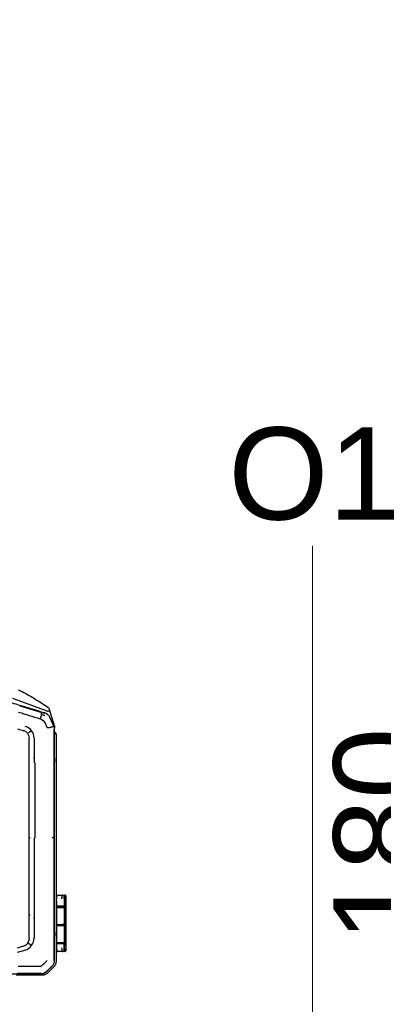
# Model space of a CAD drawing. Header units: millimetres. Extents: x 922208 to 1069538, y -182208 to -99877.
# Tile 95 of 256: x 974239 to 974732, y -160345 to -159010. Entities that reach past the tile are written whole.
import ezdxf

# ---------------------------------------------------------------- set-up
doc = ezdxf.new("R2010")
doc.units = ezdxf.units.MM
doc.header["$MEASUREMENT"] = 0
doc.linetypes.add('HIDDEN', pattern=[20, 10, -10])
doc.layers.add('IS_KLIM_urządzenia', color=3, linetype='Continuous')
doc.layers.add('IS_POWRÓT', color=5, linetype='HIDDEN', lineweight=30)
doc.layers.add('Nowe_220-A Ściany_Nr_pióra__7', color=7, linetype='Continuous', lineweight=13)
doc.layers.add('Nowe_220-A Ściany_Nr_pióra__45', color=7, linetype='Continuous', lineweight=15, true_color=0x40a5ff)
doc.layers.add('Nowe_Adnotacja - Teksty_Nr_pióra__86', color=7, linetype='Continuous', lineweight=20, true_color=0x5555ff)
doc.styles.add('STYL_AUTOMATYCZNY_1', font='arial.ttf')
doc.styles.add('STYL_AUTOMATYCZNY_4', font='times.ttf')

# ---------------------------------------------------------------- blocks, each defined once
blk = doc.blocks.new('parter01')
at = {"layer": 'Nowe_220-A Ściany_Nr_pióra__45', "color": 161, "linetype": 'Continuous', "lineweight": 0, "true_color": 0x40a5ff}
blk.add_line((974636.55073, -100038.23497), (974636.55073, -101390.02068), dxfattribs=at)
at = {"layer": 'Nowe_220-A Ściany_Nr_pióra__7', "color": 7, "linetype": 'Continuous', "lineweight": 0, "insert": (974522.20898, -100004.61289), "char_height": 125, "attachment_point": 7, "style": 'STYL_AUTOMATYCZNY_1'}
blk.add_mtext('\\A1;{\\pql;\\pt0;\\fArial|b0|i0|c238|p0;\\W1.000000;O1\\fArial|b0|i0|c238|p0;\\W1.000000;\\fArial|b0|i0|c238|p0;\\W1.000000;\\fArial|b0|i0|c238|p0;\\W1.000000;}', dxfattribs=at)
at = {"layer": 'Nowe_220-A Ściany_Nr_pióra__7', "color": 7, "linetype": 'Continuous', "lineweight": 0, "insert": (974826.14293, -100576.04218), "char_height": 125, "attachment_point": 7, "rotation": 90, "style": 'STYL_AUTOMATYCZNY_1'}
blk.add_mtext('\\A1;{\\pql;\\pt0;\\fArial|b0|i0|c238|p0;\\W1.000000;180\\fArial|b0|i0|c238|p0;\\W1.000000;\\A1{\\H.66x;\\S^  ;}\\fArial|b0|i0|c238|p0;\\W1.000000;\\fArial|b0|i0|c238|p0;\\W1.000000;}', dxfattribs=at)
blk = doc.blocks.new('G$CE471A013')
at = {"linetype": 'Continuous'}
for p, q in [((-68.17, 36.16), (-67.37, 36.95)), ((-67.24, 36.75), (-67.95, 36.04)), ((-67.91, 36.04), (-67.93, 36.03)), ((-67.91, 36.04), (-67.23, 36.72)), ((-66.88, 36.96), (-66.89, 36.99)), ((-66.61, 37.27), (-63.07, 37.27)), ((23.6, 37.07), (-66.48, 37.07)), ((-66.46, 37.04), (-66.43, 37.03)), ((-66.44, 37.03), (-63.21, 37.03)), ((-68.48, 4.54), (-68.48, 35.39)), ((-68.27, 35.28), (-68.27, 3.92)), ((-68.24, 35.27), (-68.24, 18.66)), ((-68.16, 35.68), (-68.19, 35.69)), ((-69.78, 26.94), (-69.78, 33.55)), ((-69.73, 34.04), (-69.62, 34.04)), ((-69.62, 34.04), (-69.62, 34.04)), ((-69.59, 33.55), (-69.59, 32.97)), ((-69.57, 32.98), (-69.57, 33.55)), ((-69.36, 34.04), (-68.58, 34.05)), ((-68.53, 33.85), (-68.56, 33.85)), ((-68.53, 33.35), (-68.53, 34.25)), ((-63.27, 34.16), (-64.3, 33.87)), ((-63.24, 33.54), (-64.11, 33.29)), ((-69.66, 26.94), (-69.66, 33.35)), ((-69.66, 32.97), (-69.66, 33.35)), ((-69.65, 32.97), (-69.66, 32.97)), ((-69.66, 30.52), (-69.66, 32.82)), ((-69.65, 32.82), (-69.66, 32.82)), ((-69.58, 32.97), (-69.58, 32.98)), ((-69.58, 32.97), (-69.58, 32.82)), ((-69.57, 30.53), (-69.57, 32.82)), ((-68.53, 32.97), (-69.51, 32.97)), ((-68.53, 32.82), (-69.51, 32.82)), ((-68.55, 32.98), (-69.28, 32.98)), ((-68.53, 27.18), (-68.53, 33.35)), ((-65.5, 29.55), (-65.5, 32.3)), ((-65.1, 33.25), (-64.72, 32.99)), ((-64.85, 32.3), (-64.85, 29.55)), ((-69.64, 30.52), (-69.66, 30.52)), ((-69.66, 30.38), (-69.64, 30.38)), ((-69.66, 28.08), (-69.66, 30.38)), ((-69.58, 30.52), (-69.58, 30.53)), ((-69.58, 30.52), (-69.58, 30.38)), ((-69.58, 30.38), (-69.58, 30.38)), ((-69.57, 28.08), (-69.57, 30.38)), ((-68.53, 30.52), (-69.51, 30.52)), ((-68.53, 30.38), (-69.51, 30.38)), ((-68.55, 30.53), (-69.28, 30.53)), ((-68.55, 30.38), (-69.28, 30.37)), ((-65.61, 29.55), (-65.43, 29.55)), ((-65.5, 29.11), (-65.5, 29.55)), ((-64.85, 29.55), (-64.85, 29.11)), ((-69.66, 28.08), (-69.64, 28.08)), ((-69.58, 28.08), (-69.58, 27.93)), ((-68.53, 28.08), (-69.51, 28.08)), ((-65.5, 18.66), (-65.5, 29.11)), ((-64.72, 29.11), (-64.95, 29.11)), ((-64.85, 29.11), (-64.85, 18.66)), ((-69.66, 27.93), (-69.64, 27.93)), ((-69.66, 26.94), (-69.66, 27.93)), ((-69.58, 27.93), (-69.58, 27.93)), ((-69.57, 26.94), (-69.57, 27.93)), ((-68.53, 27.93), (-69.51, 27.93)), ((-69.28, 27.92), (-68.55, 27.93)), ((-68.53, 27.18), (-68.53, 26.28)), ((-69.62, 26.44), (-69.73, 26.44)), ((-69.73, 26.44), (-69.62, 26.44)), ((-68.58, 26.43), (-69.36, 26.44)), ((-68.58, 26.43), (-69.36, 26.44)), ((-68.56, 26.63), (-68.53, 26.63)), ((-68.24, 18.66), (-68.24, 6.47)), ((-65.61, 8.47), (-65.61, 18.66)), ((-64.95, 18.66), (-64.72, 18.66)), ((-64.85, 18.66), (-64.85, 7.87)), ((-65.5, 7.87), (-65.5, 8.47)), ((-65.61, 7.87), (-65.43, 7.87)), ((-65.5, 5.12), (-65.5, 7.87)), ((-64.85, 7.87), (-64.85, 5.12)), ((-68.24, 6.47), (-68.24, 3.92)), ((-68.27, 4.34), (-68.28, 4.34)), ((-65.1, 4.17), (-64.72, 4.43)), ((-63.24, 3.88), (-64.11, 4.13)), ((-68.26, 3.54), (-68.26, 3.8)), ((-67.63, 1.51), (-68.26, 3.54)), ((-68.24, 3.69), (-68.22, 3.69)), ((-68.17, 3.47), (-67.64, 2.32)), ((-67.62, 2.34), (-68.14, 3.47)), ((-66.99, 3.1), (-67.23, 3.63)), ((-67.35, 1.98), (-67.37, 1.95)), ((-67.25, 1.48), (-62.64, -0.26)), ((-63.55, 0.74), (-66.54, 1.64))]:
    blk.add_line(p, q, dxfattribs=at)
at = {"linetype": 'Continuous', "extrusion": (0, 0, -1)}
for centre, start, end in [((67.4, 35.39), 0, 45), ((66.61, 36.19), 45, 90)]:
    blk.add_arc(centre, 1.08, start, end, dxfattribs=at)
at = {"linetype": 'Continuous'}
for centre, start, end in [((-68.28, 4.54), 180, 270), ((-67.31, 1.14), 197.1413, 235.5064)]:
    blk.add_arc(centre, 0.2, start, end, dxfattribs=at)
for centre, major_axis, ratio, start_param, end_param in [((-69.73, 33.99), (-0.05, 0), 1, 5.572775, 6.283185), ((-69.73, 33.99), (-0.05, 0), 1, 4.722432, 5.271942), ((-69.57, 33.54), (0, 0.7), 0.01995, 0.882039, 1.565858), ((-68.43, 34.25), (0.1, 0), 1, 2.168878, 3.141593), ((-63.75, 32.2), (1.76, 0), 0.995519, 1.850018, 3.141593), ((-69.63, 32.97), (0.05, 0.0002), 0.017455, 4.162534, 6.265658), ((-69.38, 32.98), (0.494, 0.002), 0.017455, 4.153807, 4.444433), ((-69.38, 32.83), (0.494, 0.002), 0.017455, 4.153807, 4.444433), ((-69.38, 32.98), (0.2, 0.001), 0.017455, 1.047121, 3.124066), ((-68.58, 32.98), (0.05, 0.0002), 0.017455, 6.283104, 7.330301), ((-63.81, 32.3), (1.05, 0), 0.995519, 1.865841, 3.141593), ((-69.63, 30.52), (0.05, 0.0002), 0.017455, 4.162534, 6.265658), ((-69.63, 30.38), (-0.05, 0.0002), 0.017455, 3.15913, 5.262255), ((-69.38, 30.53), (0.494, 0.002), 0.017455, 4.153807, 4.444433), ((-69.38, 30.38), (-0.494, 0.002), 0.017455, 4.980355, 5.270981), ((-69.38, 30.53), (0.2, 0.001), 0.017455, 1.047121, 3.124066), ((-69.38, 30.38), (-0.2, 0.001), 0.017455, 0.017538, 2.094482), ((-68.58, 30.53), (0.05, 0.0002), 0.017455, 6.283104, 7.330301), ((-68.58, 30.38), (-0.05, 0.0002), 0.017455, 2.094477, 3.141674), ((-69.38, 28.07), (-0.494, 0.002), 0.017455, 4.980355, 5.270981), ((-69.63, 27.93), (-0.05, 0.0002), 0.017455, 3.15913, 5.262255), ((-69.38, 27.92), (-0.494, 0.002), 0.017455, 4.980355, 5.270981), ((-69.38, 27.93), (-0.2, 0.001), 0.017455, 0.017538, 2.094482), ((-68.58, 27.93), (-0.05, 0.0002), 0.017455, 2.094477, 3.141674), ((-69.73, 26.49), (-0.05, 0), 1, 0, 0.71037), ((-69.73, 26.49), (-0.05, 0), 1, 1.011256, 1.560766), ((-68.58, 26.38), (-0.05, 0), 1, 3.141593, 4.702359), ((-68.43, 26.28), (-0.1, 0), 1, 0, 0.972715), ((-63.86, 5.12), (1.64, 0), 0.995519, 3.141593, 4.441128), ((-63.81, 5.12), (1.05, 0), 0.995519, 3.141593, 4.417344)]:
    blk.add_ellipse(centre, major_axis=major_axis, ratio=ratio, start_param=start_param, end_param=end_param, dxfattribs=at)
for centre, major_axis, ratio in [((-68.25, 31.67), (0, -0.25), 0.017452), ((-68.25, 8.12), (0, 0.25), 0.017453)]:
    blk.add_ellipse(centre, major_axis=major_axis, ratio=ratio, dxfattribs=at)
for points, knots in [([(-67.95, 36.04), (-67.99, 36), (-68.07, 35.92), (-68.16, 35.77), (-68.22, 35.61), (-68.26, 35.45), (-68.27, 35.34), (-68.27, 35.28)], [0, 0, 0, 0, 0.200001, 0.400001, 0.599999, 0.799999, 1, 1, 1, 1]), ([(-66.48, 37.07), (-66.54, 37.07), (-66.65, 37.06), (-66.82, 37.02), (-66.97, 36.96), (-67.12, 36.87), (-67.2, 36.79), (-67.24, 36.75)], [0, 0, 0, 0, 0.199971, 0.399955, 0.599953, 0.799968, 1, 1, 1, 1]), ([(-66.46, 37.03), (-66.58, 37.03), (-66.7, 37.02), (-66.92, 36.94), (-67.02, 36.89), (-67.14, 36.8), (-67.17, 36.77), (-67.2, 36.74)], [0, 0, 0, 0, 0.434849, 0.434849, 0.850781, 0.850781, 1, 1, 1, 1]), ([(-69.73, 34.04), (-69.74, 34.04), (-69.74, 34.04), (-69.76, 34.03), (-69.77, 34.02), (-69.77, 34.01), (-69.77, 34.01)], [0, 0, 0, 0, 0.240387, 0.490724, 0.746129, 1, 1, 1, 1]), ([(-69.73, 34.04), (-69.73, 34.04), (-69.74, 34.03), (-69.74, 34), (-69.74, 33.95), (-69.75, 33.87), (-69.75, 33.74), (-69.76, 33.61), (-69.76, 33.55)], [0, 0, 0, 0, 0.163877, 0.30578, 0.42579, 0.524061, 0.77284, 1, 1, 1, 1]), ([(-69.66, 33.55), (-69.66, 33.58), (-69.66, 33.64), (-69.66, 33.72), (-69.66, 33.8), (-69.65, 33.9), (-69.64, 34), (-69.64, 34.02), (-69.63, 34.04)], [0, 0, 0, 0, 0.113787, 0.231188, 0.353199, 0.480712, 0.706712, 1, 1, 1, 1]), ([(-69.62, 34.04), (-69.61, 34.04), (-69.57, 34.04), (-69.48, 34.04), (-69.42, 34.04), (-69.36, 34.04)], [0, 0, 0, 0, 0.5, 0.5, 1, 1, 1, 1]), ([(-69.36, 34.04), (-69.38, 34.04), (-69.43, 34.04), (-69.49, 34.03), (-69.54, 34.02), (-69.56, 34.01), (-69.57, 34), (-69.57, 34)], [0, 0, 0, 0, 0.208735, 0.500317, 0.75027, 0.886014, 1, 1, 1, 1]), ([(-69.36, 34.04), (-69.36, 34.04), (-69.35, 34.04), (-69.33, 34), (-69.32, 33.95), (-69.3, 33.88), (-69.28, 33.75), (-69.28, 33.61), (-69.28, 33.55)], [0, 0, 0, 0, 0.170313, 0.316827, 0.439664, 0.539052, 0.783475, 1, 1, 1, 1]), ([(-68.55, 33.55), (-68.55, 33.59), (-68.55, 33.65), (-68.56, 33.74), (-68.56, 33.83), (-68.56, 33.93), (-68.57, 34.03), (-68.57, 34.04), (-68.58, 34.05)], [0, 0, 0, 0, 0.110388, 0.22525, 0.346033, 0.473982, 0.692647, 1, 1, 1, 1]), ([(-69.76, 26.94), (-69.76, 26.91), (-69.76, 26.84), (-69.75, 26.75), (-69.75, 26.66), (-69.75, 26.57), (-69.74, 26.47), (-69.73, 26.45), (-69.73, 26.44)], [0, 0, 0, 0, 0.112037, 0.228343, 0.350117, 0.478408, 0.69584, 1, 1, 1, 1]), ([(-69.63, 26.45), (-69.63, 26.45), (-69.64, 26.46), (-69.64, 26.5), (-69.65, 26.55), (-69.65, 26.63), (-69.66, 26.75), (-69.66, 26.88), (-69.66, 26.94)], [0, 0, 0, 0, 0.155708, 0.294413, 0.416247, 0.521413, 0.769796, 1, 1, 1, 1]), ([(-69.66, 26.94), (-69.66, 26.94), (-69.66, 26.94), (-69.66, 26.94), (-69.66, 26.94), (-69.66, 26.93), (-69.66, 26.93), (-69.66, 26.93), (-69.66, 26.93), (-69.66, 26.93), (-69.66, 26.93), (-69.66, 26.93), (-69.66, 26.93), (-69.66, 26.93), (-69.66, 26.93), (-69.66, 26.93), (-69.66, 26.93), (-69.66, 26.93), (-69.66, 26.93), (-69.66, 26.94), (-69.66, 26.94), (-69.66, 26.94), (-69.66, 26.94), (-69.66, 26.94)], [0, 0, 0, 0, 0.260232, 0.260232, 0.390152, 0.390152, 0.455589, 0.455589, 0.478138, 0.478138, 0.494719, 0.494719, 0.511416, 0.511416, 0.530341, 0.530341, 0.56043, 0.56043, 0.637843, 0.637843, 0.878219, 0.878219, 1, 1, 1, 1]), ([(-69.28, 26.94), (-69.28, 26.91), (-69.28, 26.84), (-69.28, 26.75), (-69.29, 26.66), (-69.3, 26.56), (-69.33, 26.47), (-69.35, 26.45), (-69.36, 26.44)], [0, 0, 0, 0, 0.106421, 0.217828, 0.336261, 0.463423, 0.684856, 1, 1, 1, 1]), ([(-68.58, 26.43), (-68.58, 26.44), (-68.57, 26.44), (-68.57, 26.48), (-68.56, 26.52), (-68.56, 26.6), (-68.55, 26.73), (-68.55, 26.87), (-68.55, 26.93)], [0, 0, 0, 0, 0.165725, 0.30897, 0.429832, 0.528492, 0.775962, 1, 1, 1, 1]), ([(-69.77, 26.48), (-69.77, 26.47), (-69.77, 26.46), (-69.76, 26.45), (-69.74, 26.45), (-69.74, 26.45), (-69.73, 26.45)], [0, 0, 0, 0, 0.253869, 0.509276, 0.759614, 1, 1, 1, 1]), ([(-69.44, 26.44), (-69.47, 26.44), (-69.5, 26.44), (-69.57, 26.44), (-69.61, 26.44), (-69.62, 26.44)], [0, 0, 0, 0, 0.333624, 0.333624, 1, 1, 1, 1]), ([(-69.57, 26.49), (-69.57, 26.48), (-69.56, 26.48), (-69.53, 26.47), (-69.49, 26.45), (-69.42, 26.44), (-69.38, 26.44), (-69.36, 26.44)], [0, 0, 0, 0, 0.114672, 0.250015, 0.500029, 0.791569, 1, 1, 1, 1]), ([(-68.48, 4.54), (-68.48, 4.54), (-68.48, 4.54), (-68.44, 4.56), (-68.38, 4.59), (-68.31, 4.62), (-68.27, 4.63), (-68.27, 4.63)], [0, 0, 0, 0, 0.211963, 0.434536, 0.670027, 0.964306, 1, 1, 1, 1]), ([(-68.27, 3.92), (-68.27, 3.87), (-68.26, 3.76), (-68.23, 3.61), (-68.19, 3.51), (-68.17, 3.47)], [0, 0, 0, 0, 0.333328, 0.666661, 1, 1, 1, 1]), ([(-68.14, 3.48), (-68.2, 3.62), (-68.24, 3.77), (-68.24, 3.92), (-68.24, 3.92), (-68.24, 3.92)], [0, 0, 0, 0, 0.999505, 0.999505, 1, 1, 1, 1]), ([(-67.88, 3.63), (-67.91, 3.62), (-67.95, 3.59), (-68.02, 3.55), (-68.08, 3.52), (-68.13, 3.48), (-68.14, 3.48), (-68.14, 3.47)], [0, 0, 0, 0, 0.154479, 0.322184, 0.503043, 0.755741, 1, 1, 1, 1]), ([(-67.23, 3.63), (-67.24, 3.64), (-67.25, 3.67), (-67.29, 3.7), (-67.33, 3.71), (-67.38, 3.71), (-67.44, 3.71), (-67.5, 3.7), (-67.55, 3.69), (-67.62, 3.68), (-67.73, 3.66), (-67.81, 3.64), (-67.87, 3.63)], [0, 0, 0, 0, 0.063444, 0.125641, 0.187787, 0.250691, 0.375621, 0.43817, 0.500642, 0.625445, 0.750334, 1, 1, 1, 1]), ([(-67.64, 2.32), (-67.62, 2.27), (-67.58, 2.18), (-67.48, 2.06), (-67.37, 1.95), (-67.25, 1.86), (-67.12, 1.78), (-67.02, 1.75), (-66.98, 1.73)], [0, 0, 0, 0, 0.164732, 0.332464, 0.501556, 0.670288, 0.836962, 1, 1, 1, 1]), ([(-67.5, 1.08), (-67.54, 1.2), (-67.57, 1.32), (-67.62, 1.46), (-67.62, 1.49), (-67.63, 1.51)], [0, 0, 0, 0, 0.83827, 0.83827, 1, 1, 1, 1]), ([(-67.63, 1.51), (-67.63, 1.51), (-67.63, 1.51), (-67.63, 1.5), (-67.62, 1.49), (-67.58, 1.48), (-67.56, 1.48), (-67.5, 1.48), (-67.47, 1.48), (-67.42, 1.49), (-67.41, 1.49), (-67.39, 1.49)], [0, 0, 0, 0, 0.003941, 0.003941, 0.301622, 0.301622, 0.599603, 0.599603, 0.892581, 0.892581, 1, 1, 1, 1]), ([(-67.25, 1.48), (-67.25, 1.48), (-67.26, 1.48), (-67.3, 1.49), (-67.35, 1.5), (-67.39, 1.49)], [0, 0, 0, 0, 0.086433, 0.086433, 1, 1, 1, 1]), ([(-66.98, 1.73), (-66.92, 1.72), (-66.87, 1.7), (-66.62, 1.63), (-66.41, 1.56), (-65.39, 1.25), (-64.58, 1.01), (-63.13, 0.57), (-62.51, 0.38), (-61.88, 0.19)], [0, 0, 0, 0, 0.030057, 0.030057, 0.150285, 0.150285, 0.631198, 0.631198, 1, 1, 1, 1]), ([(-66.94, 2.09), (-66.93, 2.09), (-66.92, 2.08), (-66.85, 2.06), (-66.78, 2.04), (-66.64, 2), (-66.56, 1.98), (-66.49, 1.97), (-66.48, 1.97), (-66.48, 1.96)], [0, 0, 0, 0, 0.036866, 0.036866, 0.504699, 0.504699, 0.970315, 0.970315, 1, 1, 1, 1]), ([(-66.48, 1.96), (-66.49, 1.92), (-66.5, 1.87), (-66.52, 1.79), (-66.53, 1.75), (-66.54, 1.69), (-66.54, 1.67), (-66.54, 1.64), (-66.54, 1.64), (-66.54, 1.63), (-66.54, 1.63), (-66.54, 1.63)], [0, 0, 0, 0, 0.2609, 0.2609, 0.5218, 0.5218, 0.782701, 0.782701, 0.970671, 0.970671, 1, 1, 1, 1]), ([(-63.37, 1.61), (-63.85, 1.76), (-64.34, 1.9), (-65.32, 2.2), (-65.82, 2.35), (-66.32, 2.5)], [0, 0, 0, 0, 0.489998, 0.489998, 1, 1, 1, 1]), ([(-63.64, -1.3), (-64.29, -0.96), (-64.93, -0.6), (-66.19, 0.16), (-66.81, 0.56), (-67.42, 0.97)], [0, 0, 0, 0, 0.5, 0.5, 1, 1, 1, 1])]:
    blk.add_open_spline(points, degree=3, knots=knots, dxfattribs=at)
for points, degree in [([(-67.23, 36.72), (-67.22, 36.73), (-67.21, 36.74), (-67.2, 36.75)], 3), ([(-67.21, 35.32), (-67.23, 35.31), (-67.23, 35.29), (-67.23, 35.27)], 3), ([(-66.52, 36.01), (-66.75, 35.78), (-66.98, 35.55), (-67.21, 35.32)], 3), ([(-66.47, 36.03), (-66.49, 36.03), (-66.51, 36.02), (-66.52, 36.01)], 3), ([(-63.33, 36.03), (-64.37, 36.03), (-65.42, 36.03), (-66.47, 36.03)], 3), ([(-69.78, 33.55), (-69.78, 33.59), (-69.78, 33.68), (-69.78, 33.76), (-69.78, 33.83), (-69.78, 33.89), (-69.78, 33.94), (-69.78, 33.97), (-69.78, 33.99), (-69.78, 33.99)], 2), ([(-69.63, 34.04), (-69.63, 34.04), (-69.63, 34.04), (-69.62, 34.04)], 3), ([(-69.62, 34.04), (-69.62, 34.04)], 1), ([(-69.58, 33.99), (-69.58, 33.98), (-69.58, 33.96), (-69.58, 33.92), (-69.58, 33.87), (-69.58, 33.81), (-69.58, 33.74), (-69.58, 33.67), (-69.59, 33.59), (-69.59, 33.55)], 2), ([(-69.78, 26.49), (-69.78, 26.49), (-69.78, 26.51), (-69.78, 26.54), (-69.78, 26.59), (-69.78, 26.65), (-69.78, 26.73), (-69.78, 26.81), (-69.78, 26.89), (-69.78, 26.94)], 2), ([(-69.58, 26.94), (-69.58, 26.9), (-69.58, 26.82), (-69.58, 26.74), (-69.58, 26.67), (-69.58, 26.61), (-69.58, 26.56), (-69.58, 26.52), (-69.58, 26.5), (-69.57, 26.5)], 2), ([(-69.62, 26.44), (-69.62, 26.44), (-69.63, 26.45), (-69.63, 26.45)], 3), ([(-68.14, 3.47), (-68.14, 3.47), (-68.14, 3.47), (-68.14, 3.47)], 3), ([(-67.87, 3.63), (-67.87, 3.63), (-67.88, 3.63), (-67.88, 3.63)], 3), ([(-66.32, 2.5), (-66.61, 2.59), (-66.86, 2.82), (-66.99, 3.1)], 3), ([(-66.54, 1.63), (-66.68, 1.67), (-66.82, 1.72), (-66.95, 1.76)], 3), ([(-66.48, 1.96), (-66.43, 2.14), (-66.38, 2.32), (-66.32, 2.5)], 3), ([(-66.48, 1.96), (-66.48, 1.96)], 1), ([(-67.42, 0.97), (-67.42, 0.98), (-67.42, 0.98), (-67.42, 0.98)], 3), ([(-63.39, -1.39), (-63.48, -1.37), (-63.56, -1.34), (-63.64, -1.3)], 3)]:
    blk.add_open_spline(points, degree=degree, dxfattribs=at)
blk.add_rational_spline([(-68.24, 18.66), (-68.24, 18.66), (-67.95, 18.66)], [1, 0.828621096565, 1], degree=2, dxfattribs=at)

msp = doc.modelspace()

# ---------------------------------------------------------------- block references
at = {"layer": 'IS_POWRÓT', "color": 27, "linetype": 'ByBlock', "lineweight": 30}
msp.add_blockref('parter01', (0, -59685.2), dxfattribs=at)

# ---------------------------------------------------------------- next in the draw order: texts
at = {"layer": 'Nowe_Adnotacja - Teksty_Nr_pióra__86', "color": 173, "linetype": 'Continuous', "lineweight": 20, "true_color": 0x5555ff, "insert": (973856.4, -159260.3), "char_height": 500, "attachment_point": 2, "style": 'STYL_AUTOMATYCZNY_4', "bg_fill": 2}
msp.add_mtext('\\A1;{\\pqc;\\fArial|b0|i1|c238|p0;\\W1.000000;2}', dxfattribs=at)

# ---------------------------------------------------------------- next in the draw order: block references
at = {"layer": 'IS_KLIM_urządzenia', "xscale": 10, "yscale": 10, "zscale": 10, "rotation": 180}
msp.add_blockref('G$CE471A013', (973604, -159933), dxfattribs=at)

doc.saveas('drawing.dxf')
